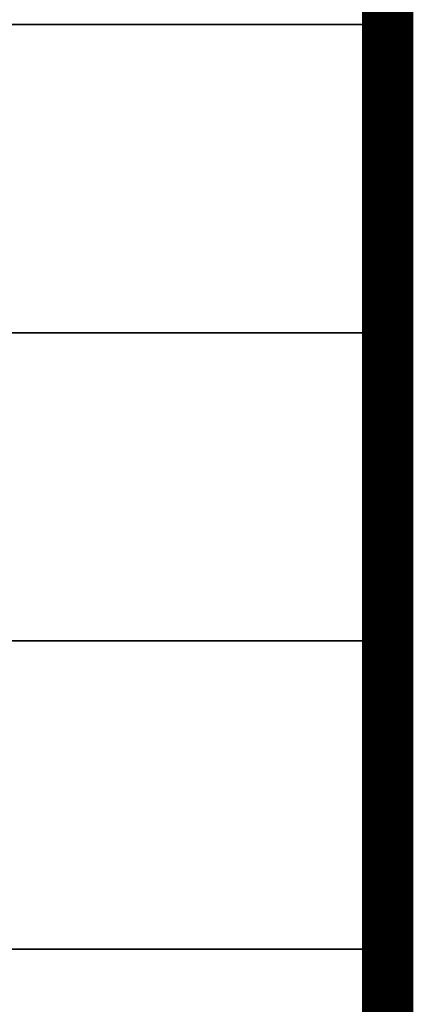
# Model space of a CAD drawing. Header units: millimetres. Extents: x 500457 to 783861, y -293374 to -162131.
# Tile 54 of 116: x 655316 to 656467, y -243652 to -240776. Entities that reach past the tile are written whole.
import ezdxf

# ---------------------------------------------------------------- set-up
doc = ezdxf.new("R2010")
doc.units = ezdxf.units.MM
doc.header["$LTSCALE"] = 1000
doc.layers.add('PUB_TITLE', color=4, linetype='Continuous')
doc.layers.add('WALL', color=255, linetype='Continuous')
doc.layers.add('图框', color=4, linetype='Continuous', lineweight=35)

# ---------------------------------------------------------------- blocks, each defined once
blk = doc.blocks.new('A$C3da97e60')
at = {"layer": 'PUB_TITLE', "const_width": 150}
blk.add_lwpolyline([(-153684.7, 1500), (-1500, 1500), (-1500, 87600), (-153684.7, 87600)], close=True, dxfattribs=at)
blk = doc.blocks.new('A$C57a0c051')
at = {"layer": '图框', "color": 4}
for p, q in [((0, -24600), (6000, -24600)), ((0, -25500), (6000, -25500)), ((0, -26400), (6000, -26400)), ((0, -27300), (6000, -27300))]:
    blk.add_line(p, q, dxfattribs=at)

msp = doc.modelspace()

# ---------------------------------------------------------------- block references
at = {"layer": 'WALL', "color": 0}
for name, p in [('A$C3da97e60', (657892, -259240.7)), ('A$C57a0c051', (650392, -216190.7))]:
    msp.add_blockref(name, p, dxfattribs=at)

doc.saveas('drawing.dxf')
